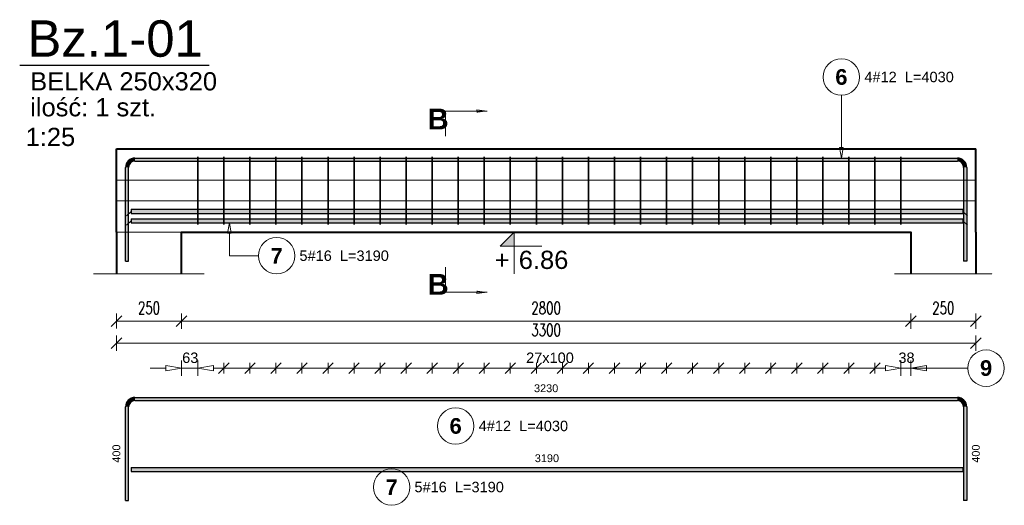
# Model space of a CAD drawing. Extents: x -1474 to 113191, y 0 to 75879.
# Tile 6 of 11: x 94073 to 97853, y 1127 to 2993. Entities that reach past the tile are written whole.
import ezdxf
from ezdxf.enums import TextEntityAlignment as Align

# ---------------------------------------------------------------- set-up
doc = ezdxf.new("R2010")
doc.units = 0
doc.header["$LTSCALE"] = 8
doc.header["$MEASUREMENT"] = 0
doc.linetypes.add('HIDDEN', pattern=[0.375, 0.25, -0.125])
for name, color, linetype, lineweight in [('P-Linia1', 3, 'Continuous', 40), ('P-Linia3', 6, 'Continuous', 60), ('P-Linia4', 253, 'Continuous', 5), ('P-Przerywana', 13, 'HIDDEN', 9), ('P-Wymiar', 254, 'Continuous', 9), ('RCAD_deskowanie', 3, 'Continuous', 40)]:
    doc.layers.add(name, color=color, linetype=linetype, lineweight=lineweight)
for name, color, linetype in [('RCAD_kształt pręta', 7, 'Continuous'), ('RCAD_opis kształtu pręta', 7, 'Continuous'), ('RCAD_opis rozkładu', 7, 'Continuous'), ('RCAD_pręt wyrzucony', 130, 'Continuous'), ('RCAD_rozkład pręta', 7, 'Continuous'), ('RCAD_symbole graficzne', 7, 'Continuous')]:
    doc.layers.add(name, color=color, linetype=linetype)
doc.styles.add('_Fdelita opis', font='arial.ttf')
doc.styles.add('ROMANS', font='romans.shx', dxfattribs={"width": 0.7})
doc.styles.add('style1', font='arial.ttf')
doc.styles.add('style3', font='arialbd.ttf')
doc.styles.add('style5', font='arialbd.ttf')
doc.dimstyles.new('A25', dxfattribs={"dimscale": 27, "dimtxt": 1.75, "dimasz": 0.06, "dimexe": 0, "dimexo": 0, "dimgap": 1, "dimtad": 1, "dimdec": 4, "dimrnd": 0.1, "dimdsep": 46, "dimtxsty": 'ROMANS', "dimblk": '[[[[[[[[', "dimcen": 2, "dimdle": 2, "dimse1": 1, "dimse2": 1, "dimclrd": 256, "dimclrt": 1, "dimadec": 0, "dimazin": 0, "dimtfac": 1, "dimtdec": 4, "dimtix": 1, "dimtmove": 2, "dimatfit": 3, "dimldrblk": '[[[[[[[[', "dimfxl": 0, "dimtvp": 0.6, "dimtolj": 1, "dimlwd": -1, "dimarcsym": 0})

# ---------------------------------------------------------------- blocks, each defined once
blk = doc.blocks.new('[[[[[[[[')
at = {"layer": 'P-Wymiar'}
for p, q in [((-12.7, -12.7), (12.7, 12.7)), ((0, 0), (-4.6, 0)), ((0, 18), (0, -18))]:
    blk.add_line(p, q, dxfattribs=at)
blk = doc.blocks.new('*D163')
at = {"layer": 'Defpoints', "color": 0, "transparency": 16777216}
for p in [(97494, 2056), (97744, 2056), (97744, 1834.6)]:
    blk.add_point(p, dxfattribs=at)
at = {"layer": 'P-Wymiar', "transparency": 16777216}
blk.add_line((97495.6, 1834.6), (97742.4, 1834.6), dxfattribs=at)
at = {"layer": 'P-Wymiar', "transparency": 16777216, "xscale": 1.62, "yscale": 1.62, "zscale": 1.62, "rotation": 180}
blk.add_blockref('[[[[[[[[', (97494, 1834.6), dxfattribs=at)
at = {"layer": 'P-Wymiar', "transparency": 16777216, "xscale": 1.62, "yscale": 1.62, "zscale": 1.62}
blk.add_blockref('[[[[[[[[', (97744, 1834.6), dxfattribs=at)
at = {"layer": 'P-Wymiar', "color": 1, "transparency": 16777216, "insert": (97619, 1885.3), "char_height": 47.25, "attachment_point": 5, "style": 'ROMANS'}
blk.add_mtext('\\A1;250', dxfattribs=at)
blk = doc.blocks.new('*D164')
at = {"layer": 'Defpoints', "color": 0, "transparency": 16777216}
for p in [(94444, 2281.5), (94694, 2281.5), (94444, 1835.3)]:
    blk.add_point(p, dxfattribs=at)
at = {"layer": 'P-Wymiar', "transparency": 16777216}
blk.add_line((94692.4, 1835.3), (94445.6, 1835.3), dxfattribs=at)
at = {"layer": 'P-Wymiar', "transparency": 16777216, "xscale": 1.62, "yscale": 1.62, "zscale": 1.62, "rotation": 180}
blk.add_blockref('[[[[[[[[', (94444, 1835.3), dxfattribs=at)
at = {"layer": 'P-Wymiar', "transparency": 16777216, "xscale": 1.62, "yscale": 1.62, "zscale": 1.62}
blk.add_blockref('[[[[[[[[', (94694, 1835.3), dxfattribs=at)
at = {"layer": 'P-Wymiar', "color": 1, "transparency": 16777216, "insert": (94569, 1885.9), "char_height": 47.25, "attachment_point": 5, "style": 'ROMANS'}
blk.add_mtext('\\A1;250', dxfattribs=at)
blk = doc.blocks.new('*D166')
at = {"layer": 'Defpoints', "color": 0, "transparency": 16777216}
for p in [(94694, 2292.8), (97494, 2292.8), (97494, 1834.6)]:
    blk.add_point(p, dxfattribs=at)
at = {"layer": 'P-Wymiar', "transparency": 16777216}
blk.add_line((94695.6, 1834.6), (97492.4, 1834.6), dxfattribs=at)
at = {"layer": 'P-Wymiar', "transparency": 16777216, "xscale": 1.62, "yscale": 1.62, "zscale": 1.62, "rotation": 180}
blk.add_blockref('[[[[[[[[', (94694, 1834.6), dxfattribs=at)
at = {"layer": 'P-Wymiar', "transparency": 16777216, "xscale": 1.62, "yscale": 1.62, "zscale": 1.62}
blk.add_blockref('[[[[[[[[', (97494, 1834.6), dxfattribs=at)
at = {"layer": 'P-Wymiar', "color": 1, "transparency": 16777216, "insert": (96094, 1885.3), "char_height": 47.25, "attachment_point": 5, "style": 'ROMANS'}
blk.add_mtext('\\A1;2800', dxfattribs=at)
blk = doc.blocks.new('*D167')
at = {"layer": 'Defpoints', "color": 0, "transparency": 16777216}
for p in [(94444, 2252.8), (97744, 2252.8), (94444, 1750.6)]:
    blk.add_point(p, dxfattribs=at)
at = {"layer": 'P-Wymiar', "transparency": 16777216}
blk.add_line((97742.4, 1750.6), (94445.6, 1750.6), dxfattribs=at)
at = {"layer": 'P-Wymiar', "transparency": 16777216, "xscale": 1.62, "yscale": 1.62, "zscale": 1.62, "rotation": 180}
blk.add_blockref('[[[[[[[[', (94444, 1750.6), dxfattribs=at)
at = {"layer": 'P-Wymiar', "transparency": 16777216, "xscale": 1.62, "yscale": 1.62, "zscale": 1.62}
blk.add_blockref('[[[[[[[[', (97744, 1750.6), dxfattribs=at)
at = {"layer": 'P-Wymiar', "color": 1, "transparency": 16777216, "insert": (96094, 1801.2), "char_height": 47.25, "attachment_point": 5, "style": 'ROMANS'}
blk.add_mtext('\\A1;3300', dxfattribs=at)

msp = doc.modelspace()

# ---------------------------------------------------------------- hatches: boundary and pattern name
at = {"layer": 'RCAD_kształt pręta'}
h = msp.add_hatch(color=4, dxfattribs=at)
edge = h.paths.add_edge_path(flags=0)
edge.add_line((94515.0011, 2461.5475), (94515.0011, 2449.5475))
edge.add_arc((94515.0011, 2425.5475), 24, 90, 180)
edge.add_line((94491.0011, 2425.5475), (94479.0011, 2425.5475))
edge.add_arc((94515.0011, 2425.5475), 36, 450, 540, ccw=False)
for points in [[(94515.0011, 2449.5475), (94515.0011, 2461.5475), (97673.0011, 2461.5475), (97673.0011, 2449.5475)], [(94491.0011, 2065.5475), (94479.0011, 2065.5475), (94479.0011, 2425.5475), (94491.0011, 2425.5475)], [(97697.0011, 2425.5475), (97709.0011, 2425.5475), (97709.0011, 2065.5475), (97697.0011, 2065.5475)], [(94500.00613, 2248.5475), (94500.00613, 2264.5475), (97694.0011, 2264.5475), (97694.0011, 2248.5475)], [(94500.00613, 2212.5475), (94500.00613, 2228.5475), (97694.0011, 2228.5475), (97694.0011, 2212.5475)]]:
    msp.add_hatch(color=4, dxfattribs=at).paths.add_polyline_path(points, flags=0)
h = msp.add_hatch(color=4, dxfattribs=at)
edge = h.paths.add_edge_path(flags=0)
edge.add_line((97709.0011, 2425.5475), (97697.0011, 2425.5475))
edge.add_arc((97673.0011, 2425.5475), 24, 0, 90)
edge.add_line((97673.0011, 2449.5475), (97673.0011, 2461.5475))
edge.add_arc((97673.0011, 2425.5475), 36, 360, 450, ccw=False)
at = {"layer": 'RCAD_pręt wyrzucony'}
h = msp.add_hatch(color=4, dxfattribs=at)
edge = h.paths.add_edge_path(flags=0)
edge.add_line((94515.0011, 1541.82551), (94515.0011, 1529.82551))
edge.add_arc((94515.0011, 1505.82551), 24, 90, 180)
edge.add_line((94491.0011, 1505.82551), (94479.0011, 1505.82551))
edge.add_arc((94515.0011, 1505.82551), 36, 450, 540, ccw=False)
for points in [[(94515.0011, 1529.82551), (94515.0011, 1541.82551), (97673.0011, 1541.82551), (97673.0011, 1529.82551)], [(94491.0011, 1145.82551), (94479.0011, 1145.82551), (94479.0011, 1505.82551), (94491.0011, 1505.82551)], [(97697.0011, 1505.82551), (97709.0011, 1505.82551), (97709.0011, 1145.82551), (97697.0011, 1145.82551)], [(94500.00613, 1257.05631), (94500.00613, 1273.05631), (97694.0011, 1273.05631), (97694.0011, 1257.05631)]]:
    msp.add_hatch(color=4, dxfattribs=at).paths.add_polyline_path(points, flags=0)
h = msp.add_hatch(color=4, dxfattribs=at)
edge = h.paths.add_edge_path(flags=0)
edge.add_line((97709.0011, 1505.82551), (97697.0011, 1505.82551))
edge.add_arc((97673.0011, 1505.82551), 24, 0, 90)
edge.add_line((97673.0011, 1529.82551), (97673.0011, 1541.82551))
edge.add_arc((97673.0011, 1505.82551), 36, 360, 450, ccw=False)
at = {"layer": 'RCAD_symbole graficzne', "linetype": 'Continuous', "lineweight": 0}
for points in [[(95867.39474, 2641.47572), (95827.39474, 2641.47572), (95827.39474, 2635.77386)], [(95867.39474, 1946.18975), (95827.39474, 1946.18975), (95827.39474, 1951.89161)]]:
    msp.add_hatch(color=7, dxfattribs=at).paths.add_polyline_path(points, flags=0)
at = {"layer": 'RCAD_symbole graficzne'}
msp.add_hatch(color=1, dxfattribs=at).paths.add_polyline_path([(95917.80675, 2123.21417), (95971.14008, 2176.5475), (95971.14008, 2123.21417)], flags=0)

# ---------------------------------------------------------------- linework, layer by layer
at = {"layer": 'P-Linia3', "color": 6, "linetype": 'Continuous', "lineweight": 30}
msp.add_line((94072.59812, 2818.53028), (94799.52857, 2818.53028), dxfattribs=at)
at = {"layer": 'P-Linia4'}
for points in [[(94694.0011, 2176.5475), (94444.0011, 2176.5475)], [(97494.0011, 2016.5475), (97494.0011, 2176.5475)]]:
    msp.add_lwpolyline(points, dxfattribs=at)
at = {"layer": 'P-Przerywana', "lineweight": 5}
for points in [[(94444.0011, 2176.5475), (94444.0011, 2496.5475)], [(97744.0011, 2376.5475), (94444.0011, 2376.5475)], [(97744.0011, 2296.5475), (94444.0011, 2296.5475)]]:
    msp.add_lwpolyline(points, dxfattribs=at)
at = {"layer": 'P-Przerywana'}
for points in [[(94356.32549, 2016.53178), (94781.67672, 2016.53178)], [(97431.32549, 2016.53178), (97806.67672, 2016.53178)]]:
    msp.add_lwpolyline(points, dxfattribs=at)
at = {"layer": 'RCAD_deskowanie'}
for points in [[(94444.0011, 2176.5475), (94444.0011, 2496.5475)], [(94444.0011, 2496.5475), (97744.0011, 2496.5475)], [(97744.0011, 2176.5475), (97744.0011, 2496.5475)], [(94444.0011, 2176.5475), (94444.0011, 2016.53178)], [(94694.0011, 2016.53178), (94694.0011, 2176.5475), (97494.0011, 2176.5475), (97494.0011, 2016.53178)], [(97744.0011, 2176.5475), (97744.0011, 2016.53178)]]:
    msp.add_lwpolyline(points, dxfattribs=at)
at = {"layer": 'RCAD_kształt pręta', "color": 4}
for p, q in [((94515.0011, 2461.5475), (97673.0011, 2461.5475)), ((94479.0011, 2065.5475), (94479.0011, 2425.5475)), ((94491.0011, 2065.5475), (94491.0011, 2425.5475)), ((94515.0011, 2449.5475), (97673.0011, 2449.5475)), ((97697.0011, 2425.5475), (97697.0011, 2065.5475)), ((97709.0011, 2425.5475), (97709.0011, 2065.5475)), ((94500.00613, 2264.5475), (97694.0011, 2264.5475)), ((94500.00613, 2264.5475), (94500.00613, 2248.5475)), ((94500.00613, 2248.5475), (97694.0011, 2248.5475)), ((97694.0011, 2264.5475), (97694.0011, 2248.5475)), ((94500.00613, 2228.5475), (97694.0011, 2228.5475)), ((94500.00613, 2228.5475), (94500.00613, 2212.5475)), ((94500.00613, 2212.5475), (97694.0011, 2212.5475)), ((97694.0011, 2228.5475), (97694.0011, 2212.5475)), ((94479.0011, 2065.5475), (94491.0011, 2065.5475)), ((97709.0011, 2065.5475), (97697.0011, 2065.5475))]:
    msp.add_line(p, q, dxfattribs=at)
at = {"layer": 'RCAD_kształt pręta', "color": 2, "lineweight": 5}
for p, q in [((94500.00613, 2256.5475), (94482.50613, 2239.0475)), ((97694.0011, 2256.5475), (97711.5011, 2239.0475)), ((94500.00613, 2220.5475), (94482.50613, 2203.0475)), ((97694.0011, 2220.5475), (97711.5011, 2203.0475))]:
    msp.add_line(p, q, dxfattribs=at)
at = {"layer": 'RCAD_kształt pręta', "color": 4}
for centre, radius, start, end in [((94515.0011, 2425.5475), 36, 90, 180), ((97673.0011, 2425.5475), 36, 360, 90), ((94515.0011, 2425.5475), 24, 90, 180), ((97673.0011, 2425.5475), 24, 360, 90)]:
    msp.add_arc(centre, radius, start, end, dxfattribs=at)
at = {"layer": 'RCAD_opis kształtu pręta', "color": 8, "lineweight": 0}
for p, q in [((97227.63648, 2702.78579), (97227.63648, 2501.5475)), ((97227.63648, 2461.5475), (97220.96981, 2501.5475)), ((97234.30315, 2501.5475), (97220.96981, 2501.5475)), ((97234.30315, 2501.5475), (97227.63648, 2461.5475)), ((94870.97616, 2172.5475), (94877.64282, 2212.5475)), ((94877.64282, 2212.5475), (94884.30949, 2172.5475)), ((94870.97616, 2172.5475), (94884.30949, 2172.5475)), ((94877.64282, 2086.08491), (94877.64282, 2172.5475)), ((94877.64282, 2086.08491), (94989.23216, 2086.08491))]:
    msp.add_line(p, q, dxfattribs=at)
for centre in [(97227.63648, 2772.78579), (95059.23216, 2086.08491)]:
    msp.add_circle(centre, 70, dxfattribs=at)
at = {"layer": 'RCAD_opis rozkładu', "color": 8, "lineweight": 0}
for p, q in [((94634.0011, 1664.14902), (94694.0011, 1654.14902)), ((94634.0011, 1664.14902), (94634.0011, 1644.14902)), ((94694.0011, 1624.14902), (94694.0011, 1684.14902)), ((94756.5011, 1624.14902), (94756.5011, 1684.14902)), ((94756.5011, 1654.14902), (94816.5011, 1664.14902)), ((94816.5011, 1644.14902), (94816.5011, 1664.14902)), ((94876.5011, 1674.14902), (94836.5011, 1634.14902)), ((94856.5011, 1634.14902), (94856.5011, 1674.14902)), ((94976.5011, 1674.14902), (94936.5011, 1634.14902)), ((94956.5011, 1634.14902), (94956.5011, 1674.14902)), ((95076.5011, 1674.14902), (95036.5011, 1634.14902)), ((95056.5011, 1634.14902), (95056.5011, 1674.14902)), ((95176.5011, 1674.14902), (95136.5011, 1634.14902)), ((95156.5011, 1634.14902), (95156.5011, 1674.14902)), ((95276.5011, 1674.14902), (95236.5011, 1634.14902)), ((95256.5011, 1634.14902), (95256.5011, 1674.14902)), ((95376.5011, 1674.14902), (95336.5011, 1634.14902)), ((95356.5011, 1634.14902), (95356.5011, 1674.14902)), ((95476.5011, 1674.14902), (95436.5011, 1634.14902)), ((95456.5011, 1634.14902), (95456.5011, 1674.14902)), ((95576.5011, 1674.14902), (95536.5011, 1634.14902)), ((95556.5011, 1634.14902), (95556.5011, 1674.14902)), ((95676.5011, 1674.14902), (95636.5011, 1634.14902)), ((95656.5011, 1634.14902), (95656.5011, 1674.14902)), ((95776.5011, 1674.14902), (95736.5011, 1634.14902)), ((95756.5011, 1634.14902), (95756.5011, 1674.14902)), ((95876.5011, 1674.14902), (95836.5011, 1634.14902)), ((95856.5011, 1634.14902), (95856.5011, 1674.14902)), ((95976.5011, 1674.14902), (95936.5011, 1634.14902)), ((95956.5011, 1634.14902), (95956.5011, 1674.14902)), ((96076.5011, 1674.14902), (96036.5011, 1634.14902)), ((96056.5011, 1634.14902), (96056.5011, 1674.14902)), ((96136.5011, 1634.14902), (96176.5011, 1674.14902)), ((96156.5011, 1634.14902), (96156.5011, 1674.14902)), ((96236.5011, 1634.14902), (96276.5011, 1674.14902)), ((96256.5011, 1634.14902), (96256.5011, 1674.14902)), ((96336.5011, 1634.14902), (96376.5011, 1674.14902)), ((96356.5011, 1634.14902), (96356.5011, 1674.14902)), ((96436.5011, 1634.14902), (96476.5011, 1674.14902)), ((96456.5011, 1634.14902), (96456.5011, 1674.14902)), ((96536.5011, 1634.14902), (96576.5011, 1674.14902)), ((96556.5011, 1634.14902), (96556.5011, 1674.14902)), ((96636.5011, 1634.14902), (96676.5011, 1674.14902)), ((96656.5011, 1634.14902), (96656.5011, 1674.14902)), ((96736.5011, 1634.14902), (96776.5011, 1674.14902)), ((96756.5011, 1634.14902), (96756.5011, 1674.14902)), ((96836.5011, 1634.14902), (96876.5011, 1674.14902)), ((96856.5011, 1634.14902), (96856.5011, 1674.14902)), ((96936.5011, 1634.14902), (96976.5011, 1674.14902)), ((96956.5011, 1634.14902), (96956.5011, 1674.14902)), ((97036.5011, 1634.14902), (97076.5011, 1674.14902)), ((97056.5011, 1634.14902), (97056.5011, 1674.14902)), ((97136.5011, 1634.14902), (97176.5011, 1674.14902)), ((97156.5011, 1634.14902), (97156.5011, 1674.14902)), ((97236.5011, 1634.14902), (97276.5011, 1674.14902)), ((97256.5011, 1634.14902), (97256.5011, 1674.14902)), ((97336.5011, 1634.14902), (97376.5011, 1674.14902)), ((97356.5011, 1634.14902), (97356.5011, 1674.14902)), ((97396.5011, 1664.14902), (97456.5011, 1654.14902)), ((97396.5011, 1664.14902), (97396.5011, 1644.14902)), ((97456.5011, 1624.14902), (97456.5011, 1684.14902)), ((97494.0011, 1624.14902), (97494.0011, 1684.14902)), ((97494.0011, 1654.14902), (97554.0011, 1664.14902)), ((97554.0011, 1644.14902), (97554.0011, 1664.14902)), ((94574.0011, 1654.14902), (94634.0011, 1654.14902)), ((94694.0011, 1654.14902), (94634.0011, 1644.14902)), ((94756.5011, 1654.14902), (94694.0011, 1654.14902)), ((94816.5011, 1644.14902), (94756.5011, 1654.14902)), ((94856.5011, 1654.14902), (94816.5011, 1654.14902)), ((94956.5011, 1654.14902), (94856.5011, 1654.14902)), ((95056.5011, 1654.14902), (94956.5011, 1654.14902)), ((95156.5011, 1654.14902), (95056.5011, 1654.14902)), ((95256.5011, 1654.14902), (95156.5011, 1654.14902)), ((95356.5011, 1654.14902), (95256.5011, 1654.14902)), ((95456.5011, 1654.14902), (95356.5011, 1654.14902)), ((95556.5011, 1654.14902), (95456.5011, 1654.14902)), ((95656.5011, 1654.14902), (95556.5011, 1654.14902)), ((95756.5011, 1654.14902), (95656.5011, 1654.14902)), ((95856.5011, 1654.14902), (95756.5011, 1654.14902)), ((95956.5011, 1654.14902), (95856.5011, 1654.14902)), ((96056.5011, 1654.14902), (95956.5011, 1654.14902)), ((96106.5011, 1654.14902), (96056.5011, 1654.14902)), ((96106.5011, 1654.14902), (96156.5011, 1654.14902)), ((96156.5011, 1654.14902), (96256.5011, 1654.14902)), ((96256.5011, 1654.14902), (96356.5011, 1654.14902)), ((96356.5011, 1654.14902), (96456.5011, 1654.14902)), ((96456.5011, 1654.14902), (96556.5011, 1654.14902)), ((96556.5011, 1654.14902), (96656.5011, 1654.14902)), ((96656.5011, 1654.14902), (96756.5011, 1654.14902)), ((96756.5011, 1654.14902), (96856.5011, 1654.14902)), ((96856.5011, 1654.14902), (96956.5011, 1654.14902)), ((96956.5011, 1654.14902), (97056.5011, 1654.14902)), ((97056.5011, 1654.14902), (97156.5011, 1654.14902)), ((97156.5011, 1654.14902), (97256.5011, 1654.14902)), ((97256.5011, 1654.14902), (97356.5011, 1654.14902)), ((97356.5011, 1654.14902), (97396.5011, 1654.14902)), ((97456.5011, 1654.14902), (97396.5011, 1644.14902)), ((97456.5011, 1654.14902), (97494.0011, 1654.14902)), ((97713.25173, 1654.14902), (97494.0011, 1654.14902)), ((97554.0011, 1644.14902), (97494.0011, 1654.14902)), ((97614.0011, 1654.14902), (97554.0011, 1654.14902))]:
    msp.add_line(p, q, dxfattribs=at)
msp.add_circle((97783.25173, 1654.14902), 70, dxfattribs=at)
at = {"layer": 'RCAD_pręt wyrzucony', "color": 4}
for p, q in [((94515.0011, 1541.82551), (97673.0011, 1541.82551)), ((94515.0011, 1529.82551), (97673.0011, 1529.82551)), ((94479.0011, 1145.82551), (94479.0011, 1505.82551)), ((94491.0011, 1145.82551), (94491.0011, 1505.82551)), ((97697.0011, 1505.82551), (97697.0011, 1145.82551)), ((97709.0011, 1505.82551), (97709.0011, 1145.82551)), ((94500.00613, 1273.05631), (97694.0011, 1273.05631)), ((94500.00613, 1273.05631), (94500.00613, 1257.05631)), ((94500.00613, 1257.05631), (97694.0011, 1257.05631)), ((97694.0011, 1273.05631), (97694.0011, 1257.05631)), ((94479.0011, 1145.82551), (94491.0011, 1145.82551)), ((97709.0011, 1145.82551), (97697.0011, 1145.82551))]:
    msp.add_line(p, q, dxfattribs=at)
at = {"layer": 'RCAD_pręt wyrzucony', "color": 8, "lineweight": 0}
for centre in [(95746.56338, 1431.87476), (95500.77539, 1197.21625)]:
    msp.add_circle(centre, 70, dxfattribs=at)
at = {"layer": 'RCAD_pręt wyrzucony', "color": 4}
for centre, radius, start, end in [((94515.0011, 1505.82551), 36, 90, 180), ((94515.0011, 1505.82551), 24, 90, 180), ((97673.0011, 1505.82551), 36, 360, 90), ((97673.0011, 1505.82551), 24, 360, 90)]:
    msp.add_arc(centre, radius, start, end, dxfattribs=at)
at = {"layer": 'RCAD_rozkład pręta', "color": 7, "linetype": 'ByBlock', "lineweight": 35}
for p, q in [((94756.5011, 2206.5475), (94756.5011, 2466.5475)), ((94856.5011, 2206.5475), (94856.5011, 2466.5475)), ((94956.5011, 2206.5475), (94956.5011, 2466.5475)), ((95056.5011, 2206.5475), (95056.5011, 2466.5475)), ((95156.5011, 2206.5475), (95156.5011, 2466.5475)), ((95256.5011, 2206.5475), (95256.5011, 2466.5475)), ((95356.5011, 2206.5475), (95356.5011, 2466.5475)), ((95456.5011, 2206.5475), (95456.5011, 2466.5475)), ((95556.5011, 2206.5475), (95556.5011, 2466.5475)), ((95656.5011, 2206.5475), (95656.5011, 2466.5475)), ((95756.5011, 2206.5475), (95756.5011, 2466.5475)), ((95856.5011, 2206.5475), (95856.5011, 2466.5475)), ((95956.5011, 2206.5475), (95956.5011, 2466.5475)), ((96056.5011, 2206.5475), (96056.5011, 2466.5475)), ((96156.5011, 2206.5475), (96156.5011, 2466.5475)), ((96256.5011, 2206.5475), (96256.5011, 2466.5475)), ((96356.5011, 2206.5475), (96356.5011, 2466.5475)), ((96456.5011, 2206.5475), (96456.5011, 2466.5475)), ((96556.5011, 2206.5475), (96556.5011, 2466.5475)), ((96656.5011, 2206.5475), (96656.5011, 2466.5475)), ((96756.5011, 2206.5475), (96756.5011, 2466.5475)), ((96856.5011, 2206.5475), (96856.5011, 2466.5475)), ((96956.5011, 2206.5475), (96956.5011, 2466.5475)), ((97056.5011, 2206.5475), (97056.5011, 2466.5475)), ((97156.5011, 2206.5475), (97156.5011, 2466.5475)), ((97256.5011, 2206.5475), (97256.5011, 2466.5475)), ((97356.5011, 2206.5475), (97356.5011, 2466.5475)), ((97456.5011, 2206.5475), (97456.5011, 2466.5475))]:
    msp.add_line(p, q, dxfattribs=at)
at = {"layer": 'RCAD_symbole graficzne', "color": 7, "linetype": 'Continuous', "lineweight": 0}
for p, q in [((95827.39474, 2641.47572), (95827.39474, 2647.17759)), ((95867.39474, 2641.47572), (95827.39474, 2647.17759)), ((95707.39474, 2641.47572), (95707.39474, 2545.47572)), ((95867.39474, 2641.47572), (95707.39474, 2641.47572)), ((95707.39474, 1946.18975), (95707.39474, 2042.18975)), ((95867.39474, 1946.18975), (95707.39474, 1946.18975)), ((95827.39474, 1946.18975), (95827.39474, 1940.48789)), ((95867.39474, 1946.18975), (95827.39474, 1940.48789))]:
    msp.add_line(p, q, dxfattribs=at)
at = {"layer": 'RCAD_symbole graficzne', "color": 1, "lineweight": 0}
for p, q in [((96051.14008, 2176.5475), (95891.14008, 2176.5475)), ((95917.80675, 2123.21417), (95971.14008, 2176.5475)), ((95971.14008, 2176.5475), (95971.14008, 2016.5475)), ((96077.80675, 2123.21417), (95917.80675, 2123.21417))]:
    msp.add_line(p, q, dxfattribs=at)

# ---------------------------------------------------------------- texts
at = {"layer": 'P-Linia1', "color": 3, "lineweight": 30, "style": '_Fdelita opis'}
for s, p in [('BELKA 250x320', (94112.86046, 2721.34573)), ('1:25', (94095.45764, 2507.79126))]:
    msp.add_text(s, height=70, dxfattribs=at).set_placement(p)
at = {"layer": 'P-Linia1', "color": 1, "lineweight": 30, "style": '_Fdelita opis'}
msp.add_text('ilość: 1 szt.', height=70, dxfattribs=at).set_placement((94112.934, 2621.8096))
at = {"layer": 'P-Linia3', "color": 6, "lineweight": 30, "style": '_Fdelita opis'}
msp.add_text('Bz.1-01', height=140, dxfattribs=at).set_placement((94102.06735, 2850.71551))
at = {"layer": 'RCAD_opis kształtu pręta', "color": 1, "attachment_point": 5}
for s, insert, char_height, style in [('6', (97227.63648, 2772.78579), 60, 'style3'), ('4#12  L=4030', (97487.63648, 2772.78579), 40, 'style1'), ('7', (95059.23216, 2086.08491), 60, 'style3'), ('5#16  L=3190', (95318.42725, 2086.08491), 40, 'style1')]:
    msp.add_mtext(s, dxfattribs=dict(at, insert=insert, char_height=char_height, style=style))
at = {"layer": 'RCAD_opis rozkładu', "color": 2, "char_height": 40, "attachment_point": 7, "style": 'style1'}
for s, insert in [('63', (94696.49258, 1673.71246)), ('27x100', (96016.99223, 1673.7261)), ('38', (97446.57443, 1673.71246))]:
    msp.add_mtext(s, dxfattribs=dict(at, insert=insert))
at = {"layer": 'RCAD_opis rozkładu', "color": 1, "insert": (97783.25173, 1654.14902), "char_height": 60, "attachment_point": 5, "style": 'style3'}
msp.add_mtext('9', dxfattribs=at)
at = {"layer": 'RCAD_pręt wyrzucony', "color": 1, "char_height": 30, "attachment_point": 5, "style": 'style1'}
for s, insert, rotation in [('3230', (96094.0011, 1576.82551), 360), ('400', (94444.0011, 1325.82551), 90), ('400', (97744.0011, 1325.82551), 90)]:
    msp.add_mtext(s, dxfattribs=dict(at, insert=insert, rotation=rotation))
at = {"layer": 'RCAD_pręt wyrzucony', "color": 1, "attachment_point": 5}
for s, insert, char_height, style in [('6', (95746.56338, 1431.87476), 60, 'style3'), ('3190', (96097.00361, 1308.05631), 30, 'style1'), ('7', (95500.77539, 1197.21625), 60, 'style3')]:
    msp.add_mtext(s, dxfattribs=dict(at, insert=insert, char_height=char_height, style=style))
at = {"layer": 'RCAD_pręt wyrzucony', "color": 2, "char_height": 40, "attachment_point": 5, "style": 'style1'}
for s, insert in [('4#12  L=4030', (96006.56338, 1431.87476)), ('5#16  L=3190', (95759.97048, 1197.21625))]:
    msp.add_mtext(s, dxfattribs=dict(at, insert=insert))
at = {"layer": 'RCAD_symbole graficzne', "color": 2, "style": 'style1'}
msp.add_text('+', height=70, dxfattribs=at).set_placement((95953.3623, 2105.43639), align=Align.TOP_RIGHT)
msp.add_text('6.86 ', height=70, dxfattribs=at).set_placement((95988.91786, 2105.43639), align=Align.TOP_LEFT)
at = {"layer": 'RCAD_symbole graficzne', "color": 73, "char_height": 80, "attachment_point": 5, "style": 'style5'}
for insert in [(95679.44112, 2611.47572), (95679.44112, 1976.18975)]:
    msp.add_mtext('B', dxfattribs=dict(at, insert=insert))

# ---------------------------------------------------------------- dimensions: what is measured, and where the dimension line sits
at = {"layer": 'P-Wymiar'}
for base, p1, p2, picture, middle in [((94444.0011, 1835.29351), (94694.0011, 2281.4931), (94444.0011, 2281.4931), '*D164', (94569.0011, 1885.91851)), ((97494.0011, 1834.62977), (94694.0011, 2292.76452), (97494.0011, 2292.76452), '*D166', (96094.0011, 1885.25477)), ((94444.0011, 1750.58143), (97744.0011, 2252.76452), (94444.0011, 2252.76452), '*D167', (96094.0011, 1801.20643)), ((97744.0011, 1834.62977), (97494.0011, 2055.96417), (97744.0011, 2055.96417), '*D163', (97619.0011, 1885.25477))]:
    dim = msp.add_linear_dim(base=base, p1=p1, p2=p2, dimstyle='A25', override={"dimfxl": 0.18, "dimfxlon": 1}, dxfattribs=at)
    dim.commit()
    dim.dimension.update_dxf_attribs({"geometry": picture, "text_midpoint": middle})

doc.saveas('drawing.dxf')
